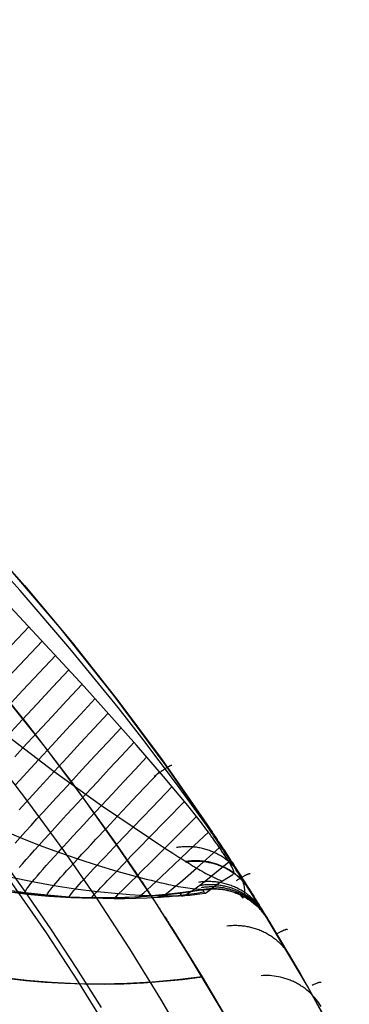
# Model space of a CAD drawing. Header units: millimetres. Extents: x -118 to 118, y -118 to 118.
# Tile 68 of 68: x 89 to 104, y 57 to 103. Entities that reach past the tile are written whole.
import ezdxf

# ---------------------------------------------------------------- set-up
doc = ezdxf.new("R2010")
doc.units = ezdxf.units.MM
doc.header["$MEASUREMENT"] = 0
doc.layers.add('Predefinito', color=5, linetype='Continuous')

msp = doc.modelspace()

# ---------------------------------------------------------------- linework, layer by layer
at = {"layer": 'Predefinito'}
for points in [[(104.041, 54.605), (102.094, 58.164), (100.026, 61.653), (97.838, 65.069), (95.534, 68.407), (93.116, 71.663), (90.587, 74.835), (87.95, 77.917), (85.208, 80.906), (82.365, 83.799), (79.423, 86.592), (76.387, 89.282), (73.26, 91.865), (70.046, 94.339), (66.748, 96.701), (63.37, 98.947), (59.917, 101.075), (56.393, 103.083)], [(98.046, 57.177), (96.556, 59.658), (94.999, 62.108), (93.375, 64.524), (91.686, 66.903), (89.932, 69.242), (88.116, 71.539), (86.239, 73.791), (84.302, 75.996), (82.307, 78.152), (80.257, 80.257), (78.152, 82.307), (75.996, 84.302), (73.791, 86.239), (71.539, 88.116), (69.242, 89.932), (66.903, 91.686), (64.524, 93.375), (62.108, 94.999), (59.658, 96.556), (57.177, 98.046)], [(92.835, 56.132), (91.429, 58.406), (89.97, 60.64), (88.459, 62.827), (86.893, 64.975), (85.27, 67.084), (83.591, 69.155), (81.855, 71.188), (80.064, 73.181), (78.216, 75.136), (76.313, 77.052), (74.388, 78.896), (72.417, 80.695), (70.399, 82.448), (68.334, 84.157), (66.239, 85.806), (64.105, 87.406), (61.931, 88.956), (59.718, 90.455), (57.477, 91.897)], [(97.232, 62.648), (96.199, 62.499), (95.161, 62.386), (94.12, 62.309), (93.077, 62.268), (92.033, 62.263), (90.99, 62.294), (89.948, 62.361), (88.909, 62.464), (87.874, 62.603)], [(88.058, 62.576), (89.066, 62.446), (90.078, 62.351), (91.093, 62.289), (92.109, 62.262), (93.125, 62.269), (94.141, 62.31), (95.154, 62.385), (96.165, 62.495), (97.171, 62.639), (97.232, 62.648)], [(97.232, 62.648), (96.448, 62.532), (95.657, 62.436), (94.86, 62.36), (94.057, 62.305), (93.249, 62.272), (92.438, 62.26), (91.623, 62.271), (90.806, 62.303), (89.988, 62.358), (89.17, 62.435), (88.352, 62.535)], [(100.272, 61.251), (100.245, 61.295), (100.216, 61.34), (100.187, 61.384), (100.156, 61.427), (100.125, 61.47), (100.092, 61.513), (100.059, 61.556), (100.025, 61.598), (99.99, 61.64), (99.954, 61.681), (99.917, 61.721), (99.88, 61.761), (99.841, 61.801), (99.802, 61.84), (99.761, 61.878), (99.72, 61.916), (99.678, 61.953), (99.636, 61.989), (99.592, 62.025), (99.548, 62.06), (99.503, 62.094), (99.457, 62.127), (99.411, 62.16), (99.364, 62.192), (99.316, 62.222), (99.268, 62.252), (99.219, 62.281), (99.169, 62.31), (99.119, 62.337), (99.068, 62.363), (99.017, 62.388), (98.965, 62.413), (98.913, 62.436), (98.861, 62.459), (98.808, 62.48), (98.754, 62.5), (98.701, 62.52), (98.647, 62.538), (98.593, 62.555), (98.538, 62.571), (98.483, 62.586), (98.428, 62.6), (98.373, 62.613), (98.318, 62.625), (98.263, 62.636), (98.208, 62.646), (98.152, 62.655), (98.097, 62.662), (98.041, 62.669), (97.986, 62.675), (97.931, 62.679), (97.876, 62.683), (97.821, 62.685), (97.766, 62.687), (97.711, 62.687), (97.657, 62.687), (97.603, 62.685), (97.549, 62.683), (97.495, 62.679), (97.442, 62.675), (97.389, 62.67), (97.337, 62.663), (97.284, 62.656), (97.232, 62.648)], [(97.232, 62.648), (97.336, 62.663), (97.44, 62.675), (97.544, 62.682), (97.648, 62.686), (97.752, 62.687), (97.857, 62.684), (97.961, 62.677), (98.065, 62.666), (98.168, 62.652), (98.271, 62.635), (98.373, 62.613), (98.475, 62.589), (98.575, 62.56), (98.675, 62.529), (98.773, 62.493), (98.87, 62.455), (98.965, 62.413), (99.059, 62.368), (99.152, 62.319), (99.243, 62.267), (99.331, 62.213), (99.418, 62.155), (99.503, 62.094), (99.586, 62.03), (99.666, 61.964), (99.744, 61.894), (99.82, 61.822), (99.893, 61.748), (99.963, 61.67), (100.031, 61.591), (100.096, 61.509), (100.158, 61.425), (100.217, 61.339), (100.272, 61.251)], [(95.79, 60.881), (97.203, 58.598)], [(100.272, 61.251), (101.758, 58.75), (103.181, 56.213)], [(100.272, 61.251), (101.758, 58.75), (103.181, 56.213)], [(97.203, 58.598), (96.043, 58.454), (94.879, 58.35), (93.712, 58.285), (92.543, 58.261), (91.374, 58.276), (90.207, 58.331), (89.041, 58.427), (87.88, 58.562)], [(97.203, 58.598), (96.043, 58.454), (94.879, 58.35), (93.712, 58.285), (92.543, 58.261), (91.374, 58.276), (90.207, 58.331), (89.041, 58.427), (87.88, 58.562)], [(97.203, 58.598), (98.294, 56.75), (99.349, 54.881)], [(99.349, 54.881), (98.294, 56.75), (97.203, 58.598)]]:
    msp.add_lwpolyline(points, dxfattribs=at)
at = {"layer": 'Predefinito', "extrusion": (-0.628694, 0.775879, -0.052502)}
msp.add_lwpolyline([(-117.5, -136.125), (-117.499, -136.05), (-117.496, -135.975), (-117.491, -135.899), (-117.485, -135.823), (-117.476, -135.747), (-117.465, -135.671), (-117.453, -135.595), (-117.438, -135.519), (-117.422, -135.444), (-117.403, -135.368), (-117.382, -135.293), (-117.36, -135.219), (-117.335, -135.145), (-117.309, -135.071), (-117.28, -134.998), (-117.25, -134.926), (-117.218, -134.855), (-117.184, -134.785), (-117.148, -134.715), (-117.111, -134.647), (-117.071, -134.58), (-117.03, -134.514), (-116.988, -134.449), (-116.944, -134.385), (-116.898, -134.323), (-116.851, -134.262), (-116.803, -134.202), (-116.753, -134.144), (-116.702, -134.088), (-116.65, -134.033), (-116.596, -133.979), (-116.542, -133.927)], dxfattribs=at)
at = {"layer": 'Predefinito', "extrusion": (-0.604079, 0.793656, -0.07211)}
msp.add_lwpolyline([(-117.5, -135.742), (-117.499, -135.677), (-117.497, -135.613), (-117.494, -135.548), (-117.489, -135.482), (-117.482, -135.417), (-117.475, -135.352), (-117.465, -135.287), (-117.455, -135.222), (-117.442, -135.157), (-117.429, -135.092), (-117.414, -135.027), (-117.397, -134.963), (-117.379, -134.899), (-117.36, -134.835), (-117.339, -134.772), (-117.317, -134.709), (-117.293, -134.647), (-117.268, -134.585), (-117.242, -134.524), (-117.214, -134.464), (-117.185, -134.404), (-117.155, -134.345), (-117.123, -134.287), (-117.091, -134.229), (-117.057, -134.172), (-117.022, -134.117), (-116.985, -134.062), (-116.948, -134.008), (-116.91, -133.955), (-116.87, -133.903), (-116.83, -133.852), (-116.789, -133.803)], dxfattribs=at)
at = {"layer": 'Predefinito', "extrusion": (-0.591502, 0.802117, -0.082062)}
msp.add_lwpolyline([(-117.5, -135.503), (-117.499, -135.446), (-117.498, -135.388), (-117.495, -135.33), (-117.491, -135.272), (-117.486, -135.213), (-117.48, -135.155), (-117.472, -135.097), (-117.464, -135.039), (-117.454, -134.981), (-117.443, -134.923), (-117.431, -134.866), (-117.418, -134.808), (-117.404, -134.751), (-117.389, -134.694), (-117.372, -134.637), (-117.355, -134.581), (-117.336, -134.525), (-117.316, -134.469), (-117.295, -134.414), (-117.273, -134.359), (-117.25, -134.305), (-117.226, -134.251), (-117.201, -134.198), (-117.175, -134.145), (-117.148, -134.093), (-117.12, -134.042), (-117.091, -133.991), (-117.061, -133.941), (-117.03, -133.892), (-116.999, -133.843), (-116.966, -133.795), (-116.933, -133.748)], dxfattribs=at)
at = {"layer": 'Predefinito', "extrusion": (-0.57884, 0.810398, -0.09055)}
msp.add_lwpolyline([(-117.5, -135.252), (-117.498, -135.153), (-117.493, -135.053), (-117.485, -134.954), (-117.474, -134.855), (-117.459, -134.755), (-117.44, -134.657), (-117.419, -134.559), (-117.394, -134.461), (-117.366, -134.365), (-117.334, -134.269), (-117.3, -134.175), (-117.262, -134.082), (-117.222, -133.99), (-117.178, -133.9), (-117.132, -133.812), (-117.083, -133.726)], dxfattribs=at)
at = {"layer": 'Predefinito', "extrusion": (-0.57229, 0.814205, -0.097748)}
msp.add_lwpolyline([(-117.5, -135.079), (-117.499, -134.989), (-117.495, -134.899), (-117.488, -134.809), (-117.478, -134.719), (-117.466, -134.629), (-117.451, -134.54), (-117.433, -134.45), (-117.413, -134.362), (-117.39, -134.274), (-117.364, -134.186), (-117.336, -134.1), (-117.305, -134.015), (-117.271, -133.931), (-117.236, -133.848), (-117.197, -133.766), (-117.157, -133.686)], dxfattribs=at)
at = {"layer": 'Predefinito', "extrusion": (-0.565896, 0.818206, -0.101491)}
msp.add_lwpolyline([(-117.5, -134.939), (-117.499, -134.86), (-117.496, -134.779), (-117.49, -134.699), (-117.483, -134.619), (-117.473, -134.539), (-117.461, -134.46), (-117.447, -134.38), (-117.431, -134.301), (-117.413, -134.222), (-117.393, -134.144), (-117.37, -134.067), (-117.346, -133.99), (-117.319, -133.914), (-117.291, -133.839), (-117.261, -133.765), (-117.228, -133.692)], dxfattribs=at)
at = {"layer": 'Predefinito', "extrusion": (-0.560611, 0.823841, -0.083675)}
msp.add_lwpolyline([(-117.5, -135.083), (-117.499, -135.015), (-117.497, -134.946), (-117.493, -134.877), (-117.487, -134.808), (-117.48, -134.739), (-117.471, -134.67), (-117.461, -134.601), (-117.449, -134.533), (-117.436, -134.465), (-117.42, -134.397), (-117.404, -134.33), (-117.386, -134.263), (-117.366, -134.197), (-117.345, -134.131), (-117.322, -134.066), (-117.298, -134.001)], dxfattribs=at)
at = {"layer": 'Predefinito', "extrusion": (-0.053056, 0.980745, 0.187949)}
msp.add_lwpolyline([(-88.143, -151.936), (-93.219, -169.572)], dxfattribs=at)
at = {"layer": 'Predefinito', "extrusion": (-0.5491, 0.820204, -0.160483)}
msp.add_lwpolyline([(-117.5, -133.71), (-117.499, -133.65), (-117.498, -133.591), (-117.495, -133.531), (-117.491, -133.472), (-117.485, -133.412), (-117.479, -133.352), (-117.471, -133.293), (-117.462, -133.234), (-117.452, -133.175), (-117.441, -133.116), (-117.428, -133.057), (-117.415, -132.999), (-117.4, -132.941), (-117.384, -132.884), (-117.367, -132.826), (-117.349, -132.77)], dxfattribs=at)
at = {"layer": 'Predefinito', "extrusion": (-0.535283, 0.806076, -0.252415)}
msp.add_lwpolyline([(-117.5, -130.992), (-117.499, -130.936), (-117.498, -130.88), (-117.495, -130.823), (-117.492, -130.767), (-117.487, -130.711), (-117.481, -130.655), (-117.474, -130.599), (-117.466, -130.543), (-117.457, -130.487), (-117.447, -130.431), (-117.436, -130.376), (-117.424, -130.32), (-117.411, -130.266), (-117.396, -130.211), (-117.381, -130.157), (-117.365, -130.103)], dxfattribs=at)
at = {"layer": 'Predefinito', "extrusion": (-0.513731, 0.779811, -0.357735)}
msp.add_lwpolyline([(-117.5, -126.292), (-117.5, -126.238), (-117.498, -126.185), (-117.496, -126.131), (-117.492, -126.077), (-117.488, -126.023), (-117.483, -125.97), (-117.476, -125.916), (-117.469, -125.863), (-117.461, -125.809), (-117.452, -125.756), (-117.442, -125.703), (-117.431, -125.65), (-117.419, -125.598), (-117.406, -125.546), (-117.392, -125.494), (-117.377, -125.442)], dxfattribs=at)
at = {"layer": 'Predefinito', "extrusion": (-0.444914, 0.685357, -0.576488)}
msp.add_lwpolyline([(-117.5, -110.171), (-117.498, -110.069), (-117.493, -109.966), (-117.484, -109.864), (-117.472, -109.762), (-117.456, -109.66), (-117.437, -109.559), (-117.414, -109.459), (-117.388, -109.36)], dxfattribs=at)
at = {"layer": 'Predefinito', "extrusion": (0.353733, -0.551721, 0.755299)}
msp.add_lwpolyline([(117.5, -87.98), (117.498, -87.876), (117.493, -87.772), (117.484, -87.668), (117.471, -87.564), (117.455, -87.461), (117.435, -87.359), (117.412, -87.257), (117.385, -87.157)], dxfattribs=at)
at = {"layer": 'Predefinito', "extrusion": (0.101624, -0.163284, 0.981331)}
msp.add_lwpolyline([(117.5, -25.036), (117.499, -24.98), (117.498, -24.924), (117.495, -24.868), (117.492, -24.812), (117.487, -24.755), (117.481, -24.699), (117.474, -24.643), (117.466, -24.586), (117.457, -24.53), (117.447, -24.474), (117.436, -24.418), (117.423, -24.362), (117.41, -24.307), (117.395, -24.251), (117.38, -24.196), (117.363, -24.142), (117.346, -24.087), (117.327, -24.033), (117.308, -23.979), (117.287, -23.926), (117.265, -23.873), (117.243, -23.821), (117.219, -23.769), (117.194, -23.717), (117.169, -23.667), (117.143, -23.616), (117.115, -23.567), (117.087, -23.518), (117.058, -23.469), (117.028, -23.421), (116.998, -23.374), (116.966, -23.328)], dxfattribs=at)
at = {"layer": 'Predefinito', "extrusion": (0.145541, -0.232032, 0.961758)}
msp.add_lwpolyline([(117.5, -36.124), (117.499, -36.04), (117.495, -35.955), (117.489, -35.87), (117.481, -35.786), (117.47, -35.701), (117.457, -35.617), (117.441, -35.533), (117.423, -35.45), (117.403, -35.367), (117.38, -35.285), (117.355, -35.203), (117.328, -35.123), (117.298, -35.043), (117.267, -34.964), (117.233, -34.887), (117.197, -34.81)], dxfattribs=at)
at = {"layer": 'Predefinito', "extrusion": (0.259388, -0.408488, 0.875132)}
msp.add_lwpolyline([(117.5, -64.608), (117.499, -64.551), (117.498, -64.493), (117.495, -64.436), (117.491, -64.378), (117.486, -64.32), (117.48, -64.263), (117.473, -64.205), (117.464, -64.148), (117.455, -64.091), (117.445, -64.034), (117.433, -63.977), (117.42, -63.921), (117.406, -63.865), (117.392, -63.809), (117.376, -63.754), (117.359, -63.699)], dxfattribs=at)
at = {"layer": 'Predefinito', "extrusion": (0.188163, -0.298403, 0.935709)}
msp.add_lwpolyline([(117.5, -46.821), (117.499, -46.752), (117.497, -46.682), (117.493, -46.613), (117.487, -46.543), (117.48, -46.474), (117.471, -46.404), (117.46, -46.335), (117.448, -46.266), (117.434, -46.198), (117.419, -46.129), (117.402, -46.061), (117.384, -45.994), (117.364, -45.927), (117.342, -45.861), (117.319, -45.795), (117.294, -45.73)], dxfattribs=at)
at = {"layer": 'Predefinito', "extrusion": (0.036778, -0.060075, 0.997516)}
msp.add_lwpolyline([(117.5, -8.679), (117.499, -8.59), (117.495, -8.499), (117.488, -8.408), (117.478, -8.317), (117.466, -8.226), (117.45, -8.134), (117.432, -8.043), (117.41, -7.952), (117.386, -7.861), (117.359, -7.771), (117.329, -7.681), (117.296, -7.592), (117.26, -7.504), (117.222, -7.417), (117.18, -7.332), (117.136, -7.247), (117.089, -7.164), (117.04, -7.083), (116.988, -7.003), (116.934, -6.925), (116.877, -6.849), (116.818, -6.775), (116.757, -6.703), (116.694, -6.633), (116.629, -6.566), (116.563, -6.501), (116.494, -6.438), (116.424, -6.378), (116.353, -6.32), (116.281, -6.265), (116.207, -6.212), (116.132, -6.162)], dxfattribs=at)
at = {"layer": 'Predefinito', "extrusion": (0.06055, -0.098288, 0.993314)}
msp.add_lwpolyline([(117.5, -14.627), (117.499, -14.551), (117.496, -14.474), (117.491, -14.397), (117.484, -14.32), (117.475, -14.242), (117.464, -14.165), (117.451, -14.088), (117.436, -14.01), (117.419, -13.933), (117.399, -13.857), (117.378, -13.78), (117.354, -13.704), (117.329, -13.629), (117.302, -13.554), (117.272, -13.48), (117.241, -13.407), (117.207, -13.335), (117.172, -13.263), (117.135, -13.193), (117.096, -13.123), (117.055, -13.055), (117.013, -12.988), (116.968, -12.923), (116.923, -12.858), (116.876, -12.795), (116.827, -12.734), (116.777, -12.674), (116.725, -12.615), (116.672, -12.558), (116.618, -12.503), (116.563, -12.45), (116.507, -12.398)], dxfattribs=at)
at = {"layer": 'Predefinito', "extrusion": (1, 0, 0)}
for points in [[(62.26, 0), (62.26, -100)], [(62.687, 0), (62.687, -100)], [(61.251, -99.999), (61.251, 0)], [(58.598, -132), (58.598, -99.999)], [(58.26, 0), (58.26, -100)]]:
    msp.add_lwpolyline(points, dxfattribs=at)
at = {"layer": 'Predefinito', "extrusion": (0.999943, 0.000142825, 0.01072)}
msp.add_lwpolyline([(62.625, -101.036), (62.47, -112.644)], dxfattribs=at)
at = {"layer": 'Predefinito', "extrusion": (0, 1, 0)}
for points in [[(-97.233, -100), (-97.233, 0)], [(-97.203, -99.999), (-97.203, 0)]]:
    msp.add_lwpolyline(points, dxfattribs=at)
at = {"layer": 'Predefinito', "extrusion": (-0.001185, 0.001939, 0.999997)}
msp.add_lwpolyline([(100.154, 61.445), (100.126, 61.49), (100.098, 61.534), (100.068, 61.578), (100.037, 61.621), (100.006, 61.665), (99.974, 61.708), (99.941, 61.75), (99.906, 61.792), (99.871, 61.834), (99.835, 61.875), (99.799, 61.916), (99.761, 61.956), (99.722, 61.995), (99.683, 62.034), (99.643, 62.073), (99.602, 62.11), (99.56, 62.147), (99.517, 62.184), (99.474, 62.219), (99.429, 62.254), (99.384, 62.288), (99.339, 62.322), (99.292, 62.354), (99.245, 62.386), (99.197, 62.417), (99.149, 62.447), (99.1, 62.476), (99.05, 62.504), (99, 62.531), (98.95, 62.557), (98.898, 62.583), (98.847, 62.607), (98.795, 62.63), (98.742, 62.653), (98.689, 62.674), (98.636, 62.694), (98.582, 62.714), (98.528, 62.732), (98.474, 62.749), (98.419, 62.765), (98.365, 62.781), (98.31, 62.795), (98.255, 62.808), (98.2, 62.819), (98.144, 62.83), (98.089, 62.84), (98.034, 62.849), (97.978, 62.857), (97.923, 62.863), (97.868, 62.869), (97.812, 62.873), (97.757, 62.877), (97.702, 62.879), (97.647, 62.881), (97.593, 62.881), (97.538, 62.881), (97.484, 62.879), (97.43, 62.877), (97.377, 62.873), (97.323, 62.869), (97.27, 62.864), (97.218, 62.858), (97.166, 62.851), (97.114, 62.843)], dxfattribs=at)
at = {"layer": 'Predefinito', "extrusion": (-0.002068, 0.003386, 0.999992)}
msp.add_lwpolyline([(100.065, 61.59), (100.037, 61.635), (100.009, 61.679), (99.979, 61.723), (99.949, 61.767), (99.917, 61.81), (99.885, 61.853), (99.852, 61.895), (99.818, 61.938), (99.783, 61.979), (99.747, 62.02), (99.71, 62.061), (99.672, 62.101), (99.634, 62.141), (99.594, 62.18), (99.554, 62.218), (99.513, 62.256), (99.471, 62.293), (99.428, 62.329), (99.385, 62.365), (99.341, 62.4), (99.296, 62.434), (99.25, 62.467), (99.203, 62.499), (99.156, 62.531), (99.109, 62.562), (99.06, 62.592), (99.011, 62.621), (98.962, 62.649), (98.911, 62.676), (98.861, 62.703), (98.81, 62.728), (98.758, 62.752), (98.706, 62.776), (98.653, 62.798), (98.6, 62.82), (98.547, 62.84), (98.493, 62.859), (98.439, 62.877), (98.385, 62.895), (98.33, 62.911), (98.276, 62.926), (98.221, 62.94), (98.166, 62.953), (98.111, 62.965), (98.055, 62.976), (98, 62.986), (97.945, 62.994), (97.889, 63.002), (97.834, 63.009), (97.779, 63.014), (97.723, 63.019), (97.668, 63.022), (97.613, 63.025), (97.558, 63.026), (97.504, 63.027), (97.449, 63.026), (97.395, 63.025), (97.341, 63.022), (97.288, 63.019), (97.234, 63.014), (97.181, 63.009), (97.129, 63.003), (97.077, 62.996), (97.025, 62.988)], dxfattribs=at)
at = {"layer": 'Predefinito', "extrusion": (-0.007733, 0.012664, 0.99989)}
msp.add_lwpolyline([(99.489, 62.534), (99.461, 62.578), (99.433, 62.623), (99.403, 62.667), (99.372, 62.71), (99.341, 62.754), (99.309, 62.797), (99.275, 62.839), (99.241, 62.882), (99.206, 62.923), (99.17, 62.964), (99.133, 63.005), (99.095, 63.045), (99.057, 63.085), (99.017, 63.124), (98.977, 63.162), (98.936, 63.2), (98.894, 63.237), (98.851, 63.274), (98.807, 63.309), (98.763, 63.344), (98.718, 63.378), (98.672, 63.412), (98.625, 63.444), (98.578, 63.476), (98.53, 63.507), (98.482, 63.537), (98.433, 63.566), (98.383, 63.594), (98.333, 63.621), (98.282, 63.648), (98.231, 63.673), (98.179, 63.697), (98.126, 63.721), (98.074, 63.743), (98.021, 63.765), (97.967, 63.785), (97.913, 63.804), (97.859, 63.822), (97.805, 63.84), (97.75, 63.856), (97.695, 63.871), (97.64, 63.885), (97.585, 63.898), (97.53, 63.909), (97.474, 63.92), (97.419, 63.93), (97.363, 63.939), (97.308, 63.946), (97.252, 63.953), (97.197, 63.958), (97.142, 63.963), (97.086, 63.966), (97.031, 63.969), (96.976, 63.97), (96.922, 63.97), (96.867, 63.97), (96.813, 63.968), (96.759, 63.965), (96.705, 63.962), (96.652, 63.957), (96.599, 63.952), (96.546, 63.946), (96.494, 63.939), (96.442, 63.931)], dxfattribs=at)
at = {"layer": 'Predefinito', "extrusion": (-0.011762, 0.01929, 0.999745)}
msp.add_lwpolyline([(-117.5, -2.388), (-117.5, -2.441), (-117.498, -2.494), (-117.496, -2.547), (-117.492, -2.601), (-117.488, -2.654), (-117.483, -2.708), (-117.477, -2.762), (-117.469, -2.817), (-117.461, -2.871), (-117.451, -2.925), (-117.441, -2.98), (-117.43, -3.034), (-117.417, -3.088), (-117.403, -3.143), (-117.389, -3.197), (-117.373, -3.251), (-117.356, -3.305), (-117.339, -3.359), (-117.32, -3.412), (-117.3, -3.465), (-117.279, -3.518), (-117.257, -3.571), (-117.234, -3.624), (-117.209, -3.676), (-117.184, -3.727), (-117.158, -3.778), (-117.131, -3.829), (-117.103, -3.879), (-117.074, -3.929), (-117.044, -3.978), (-117.012, -4.027), (-116.98, -4.075), (-116.948, -4.122), (-116.914, -4.169), (-116.879, -4.215), (-116.843, -4.261), (-116.807, -4.305), (-116.77, -4.349), (-116.732, -4.392), (-116.693, -4.435), (-116.654, -4.476), (-116.613, -4.517), (-116.572, -4.557), (-116.531, -4.596), (-116.488, -4.634), (-116.446, -4.671), (-116.402, -4.708), (-116.358, -4.743), (-116.314, -4.777), (-116.269, -4.811), (-116.223, -4.844), (-116.177, -4.875), (-116.131, -4.906), (-116.084, -4.935), (-116.037, -4.964), (-115.99, -4.992), (-115.942, -5.019), (-115.894, -5.044), (-115.846, -5.069), (-115.797, -5.093), (-115.749, -5.116), (-115.7, -5.137), (-115.651, -5.158), (-115.602, -5.178)], dxfattribs=at)
at = {"layer": 'Predefinito', "extrusion": (-0.008031, 0.013188, 0.999881)}
msp.add_lwpolyline([(99.477, 62.558), (99.449, 62.603), (99.42, 62.647), (99.39, 62.692), (99.359, 62.736), (99.327, 62.78), (99.295, 62.824), (99.261, 62.867), (99.226, 62.909), (99.191, 62.951), (99.154, 62.993), (99.117, 63.034), (99.079, 63.075), (99.039, 63.115), (98.999, 63.154), (98.959, 63.193), (98.917, 63.231), (98.874, 63.269), (98.831, 63.305), (98.787, 63.341), (98.742, 63.377), (98.696, 63.411), (98.649, 63.445), (98.602, 63.478), (98.554, 63.51), (98.505, 63.541), (98.456, 63.571), (98.406, 63.6), (98.356, 63.628), (98.305, 63.656), (98.253, 63.682), (98.201, 63.707), (98.148, 63.732), (98.095, 63.755), (98.042, 63.777), (97.988, 63.799), (97.934, 63.819), (97.879, 63.838), (97.824, 63.856), (97.769, 63.873), (97.713, 63.889), (97.658, 63.904), (97.602, 63.917), (97.546, 63.93), (97.49, 63.942), (97.433, 63.952), (97.377, 63.961), (97.321, 63.969), (97.265, 63.977), (97.208, 63.983), (97.152, 63.988), (97.096, 63.992), (97.04, 63.995), (96.985, 63.996), (96.929, 63.997), (96.874, 63.997), (96.818, 63.996), (96.764, 63.993), (96.709, 63.99), (96.655, 63.986), (96.601, 63.981), (96.547, 63.975), (96.494, 63.968), (96.441, 63.96), (96.389, 63.951)], dxfattribs=at)
at = {"layer": 'Predefinito', "extrusion": (-0.001377, 0.002263, 0.999996)}
msp.add_lwpolyline([(100.22, 61.338), (100.192, 61.383), (100.163, 61.428), (100.133, 61.472), (100.103, 61.516), (100.071, 61.559), (100.039, 61.603), (100.005, 61.645), (99.971, 61.688), (99.936, 61.73), (99.9, 61.771), (99.863, 61.812), (99.825, 61.853), (99.786, 61.892), (99.746, 61.932), (99.706, 61.97), (99.664, 62.008), (99.622, 62.045), (99.579, 62.082), (99.535, 62.118), (99.491, 62.153), (99.445, 62.187), (99.399, 62.221), (99.352, 62.254), (99.305, 62.285), (99.257, 62.316), (99.208, 62.346), (99.159, 62.376), (99.109, 62.404), (99.058, 62.431), (99.007, 62.458), (98.955, 62.483), (98.903, 62.508), (98.851, 62.531), (98.798, 62.553), (98.744, 62.575), (98.69, 62.595), (98.636, 62.614), (98.582, 62.632), (98.527, 62.65), (98.472, 62.666), (98.417, 62.681), (98.362, 62.695), (98.306, 62.708), (98.251, 62.719), (98.195, 62.73), (98.139, 62.74), (98.083, 62.748), (98.028, 62.756), (97.972, 62.762), (97.916, 62.767), (97.86, 62.772), (97.805, 62.775), (97.75, 62.777), (97.694, 62.778), (97.639, 62.779), (97.585, 62.778), (97.53, 62.776), (97.476, 62.773), (97.422, 62.77), (97.368, 62.765), (97.315, 62.759), (97.262, 62.753), (97.21, 62.745), (97.158, 62.737)], dxfattribs=at)
at = {"layer": 'Predefinito', "extrusion": (0.00819, -0.013452, 0.999876)}
msp.add_lwpolyline([(101.312, 59.544), (101.256, 59.632), (101.198, 59.718), (101.167, 59.761), (101.135, 59.803), (101.103, 59.845), (101.07, 59.886), (101.035, 59.927), (101, 59.968), (100.964, 60.008), (100.928, 60.047), (100.89, 60.086), (100.851, 60.125), (100.812, 60.162), (100.772, 60.2), (100.731, 60.236), (100.69, 60.272), (100.647, 60.307), (100.604, 60.342), (100.561, 60.376), (100.516, 60.409), (100.471, 60.441), (100.425, 60.473), (100.379, 60.503), (100.331, 60.533), (100.284, 60.562), (100.236, 60.59), (100.187, 60.618), (100.137, 60.644), (100.087, 60.669), (100.037, 60.694), (99.986, 60.717), (99.935, 60.74), (99.884, 60.762), (99.832, 60.782), (99.779, 60.802), (99.727, 60.821), (99.674, 60.838), (99.621, 60.855), (99.567, 60.871), (99.514, 60.885), (99.46, 60.899), (99.406, 60.911), (99.352, 60.923), (99.298, 60.934), (99.244, 60.943), (99.19, 60.952), (99.136, 60.959), (99.082, 60.966), (99.028, 60.971), (98.974, 60.976), (98.92, 60.979), (98.866, 60.982), (98.812, 60.984), (98.759, 60.984), (98.706, 60.984), (98.653, 60.983), (98.6, 60.981), (98.548, 60.978), (98.444, 60.969), (98.341, 60.956)], dxfattribs=at)
at = {"layer": 'Predefinito', "extrusion": (0.020191, -0.033104, 0.999248)}
msp.add_lwpolyline([(117.5, -4.642), (117.498, -4.544), (117.494, -4.445), (117.485, -4.345), (117.474, -4.245), (117.458, -4.145), (117.44, -4.044), (117.418, -3.944), (117.392, -3.844), (117.363, -3.744), (117.33, -3.645), (117.293, -3.547), (117.274, -3.499), (117.253, -3.45), (117.232, -3.402), (117.21, -3.355), (117.187, -3.307), (117.163, -3.26), (117.138, -3.214), (117.112, -3.167), (117.086, -3.122), (117.059, -3.076), (117.031, -3.031), (117.002, -2.987), (116.973, -2.943), (116.942, -2.9), (116.911, -2.858), (116.88, -2.815), (116.847, -2.774), (116.814, -2.733), (116.78, -2.693), (116.746, -2.653), (116.675, -2.576), (116.602, -2.502), (116.527, -2.43), (116.45, -2.362), (116.37, -2.296), (116.289, -2.234), (116.207, -2.175), (116.123, -2.119), (116.038, -2.066), (115.952, -2.017), (115.865, -1.971)], dxfattribs=at)
at = {"layer": 'Predefinito'}
for points in [[(96.672, 55.183, -161), (95.285, 57.559, -161), (93.839, 59.899, -161), (92.334, 62.202, -161), (90.771, 64.465, -161), (89.15, 66.688, -161), (87.473, 68.867, -161), (85.742, 71.001, -161), (83.958, 73.089, -161), (82.123, 75.131, -161), (80.238, 77.126, -161), (78.304, 79.073, -161), (76.326, 80.97, -161), (74.302, 82.817, -161), (72.235, 84.613, -161), (70.126, 86.359, -161), (67.976, 88.053, -161), (65.787, 89.694, -161), (63.561, 91.281, -161), (61.298, 92.814, -161), (59.001, 94.293, -161), (56.671, 95.715, -161)], [(92.522, 57.172, -153.679), (91.379, 58.991, -153.679), (90.198, 60.787, -153.679), (88.981, 62.558, -153.679), (87.728, 64.304, -153.679), (86.439, 66.023, -153.679), (85.116, 67.715, -153.679), (83.759, 69.378, -153.679), (82.369, 71.013, -153.679), (80.947, 72.619, -153.679), (79.493, 74.196, -153.679), (78.009, 75.743, -153.679), (76.495, 77.26, -153.679), (74.952, 78.747, -153.679), (73.38, 80.203, -153.679), (71.78, 81.627, -153.679), (70.154, 83.02, -153.68), (68.502, 84.381, -153.68), (66.824, 85.709, -153.68), (65.121, 87.004, -153.68), (63.394, 88.266, -153.68), (61.645, 89.494, -153.68), (59.873, 90.689, -153.68), (58.079, 91.848, -153.68)], [(98.965, 62.413, -99.999), (99.089, 62.251, -116.183), (99.156, 62.378, -123.118), (99.183, 62.526, -126.567), (99.188, 62.628, -128.289), (99.177, 62.76, -130.005), (99.161, 62.842, -130.859), (99.148, 62.89, -131.282), (99.13, 62.944, -131.703), (99.118, 62.974, -131.912), (99.105, 63.007, -132.119), (99.089, 63.043, -132.325), (99.069, 63.084, -132.528), (99.058, 63.106, -132.628), (99.046, 63.13, -132.727), (99.033, 63.155, -132.825), (99.018, 63.181, -132.922), (99.002, 63.21, -133.018), (98.985, 63.24, -133.113), (98.966, 63.273, -133.206), (98.946, 63.307, -133.298), (98.923, 63.344, -133.388), (98.9, 63.384, -133.477), (98.874, 63.425, -133.564), (98.847, 63.47, -133.649), (98.818, 63.516, -133.733), (98.787, 63.564, -133.814), (98.771, 63.589, -133.854), (98.755, 63.615, -133.893), (98.739, 63.641, -133.932), (98.722, 63.668, -133.97), (98.705, 63.695, -134.008), (98.687, 63.722, -134.045), (98.669, 63.751, -134.081), (98.65, 63.779, -134.117), (98.632, 63.808, -134.152), (98.613, 63.838, -134.186), (98.593, 63.868, -134.22), (98.573, 63.899, -134.253), (98.553, 63.93, -134.286), (98.532, 63.962, -134.318), (98.49, 64.027, -134.38), (98.447, 64.093, -134.44), (98.402, 64.161, -134.496), (98.357, 64.231, -134.55), (98.31, 64.302, -134.601), (98.262, 64.374, -134.649), (98.214, 64.447, -134.693), (98.189, 64.485, -134.715), (98.165, 64.522, -134.735), (98.114, 64.597, -134.773), (98.063, 64.674, -134.809), (98.011, 64.752, -134.841), (97.958, 64.832, -134.87), (97.903, 64.913, -134.897), (97.848, 64.994, -134.92), (97.792, 65.076, -134.941), (97.736, 65.159, -134.958), (97.68, 65.242, -134.973), (97.623, 65.325, -134.986), (97.565, 65.409, -134.996), (97.507, 65.493, -135.003), (97.448, 65.579, -135.009), (97.328, 65.752, -135.014), (96.018, 67.575, -135.015), (94.406, 69.711, -135.043), (93.307, 71.113, -135.066), (91.058, 73.865, -135.116), (88.742, 76.556, -135.159), (86.36, 79.186, -135.189)], [(86.653, 79.356, -136.559), (88.943, 76.781, -136.468), (91.156, 74.141, -136.324), (93.288, 71.439, -136.12), (95.338, 68.68, -135.852), (97.424, 65.688, -135.515), (97.543, 65.51, -135.491), (97.603, 65.421, -135.476), (97.662, 65.333, -135.459), (97.721, 65.244, -135.44), (97.78, 65.156, -135.419), (97.839, 65.068, -135.396), (97.897, 64.981, -135.37), (97.954, 64.894, -135.341), (98.012, 64.807, -135.31), (98.068, 64.722, -135.276), (98.124, 64.637, -135.24), (98.179, 64.553, -135.201), (98.234, 64.47, -135.159), (98.287, 64.389, -135.114), (98.34, 64.308, -135.066), (98.392, 64.228, -135.015), (98.443, 64.15, -134.962), (98.493, 64.073, -134.905), (98.543, 63.997, -134.846), (98.591, 63.923, -134.784), (98.638, 63.85, -134.72), (98.684, 63.779, -134.653), (98.729, 63.709, -134.583), (98.772, 63.642, -134.511), (98.815, 63.576, -134.437), (98.856, 63.511, -134.36), (98.896, 63.449, -134.281), (98.935, 63.388, -134.2), (98.973, 63.329, -134.117), (99.009, 63.272, -134.032), (99.045, 63.217, -133.945), (99.078, 63.164, -133.857), (99.111, 63.113, -133.767), (99.142, 63.064, -133.676), (99.172, 63.017, -133.584), (99.201, 62.972, -133.49), (99.228, 62.929, -133.396), (99.255, 62.887, -133.3), (99.28, 62.847, -133.203), (99.305, 62.808, -133.106), (99.328, 62.771, -133.008), (99.373, 62.7, -132.809), (99.414, 62.635, -132.608), (99.452, 62.574, -132.405), (99.488, 62.517, -132.201), (99.554, 62.411, -131.788), (99.614, 62.316, -131.372), (99.668, 62.229, -130.954), (99.764, 62.076, -130.112), (99.847, 61.942, -129.265), (99.919, 61.825, -128.415), (99.983, 61.722, -127.562), (100.091, 61.547, -125.85), (100.175, 61.41, -124.133), (100.241, 61.303, -122.413), (100.291, 61.221, -120.69), (100.353, 61.119, -117.244), (100.375, 61.083, -113.795), (100.272, 61.251, -99.999)], [(97.232, 62.648, -100), (97.316, 62.482, -112.933), (97.354, 62.493, -114.734), (97.473, 62.57, -118.407), (97.666, 62.722, -122.044), (97.953, 62.939, -125.636), (98.621, 63.353, -131.626), (98.641, 63.372, -131.845), (98.658, 63.394, -132.07), (98.665, 63.407, -132.186), (98.671, 63.422, -132.305), (98.675, 63.439, -132.426), (98.676, 63.458, -132.551), (98.676, 63.469, -132.615), (98.675, 63.482, -132.68), (98.673, 63.495, -132.747), (98.67, 63.51, -132.814), (98.666, 63.526, -132.882), (98.66, 63.544, -132.951), (98.653, 63.564, -133.019), (98.644, 63.585, -133.088), (98.634, 63.608, -133.156), (98.623, 63.633, -133.224), (98.616, 63.646, -133.257), (98.609, 63.66, -133.291), (98.602, 63.674, -133.324), (98.594, 63.688, -133.357), (98.586, 63.703, -133.39), (98.578, 63.719, -133.422), (98.569, 63.734, -133.454), (98.56, 63.75, -133.485), (98.541, 63.783, -133.546), (98.521, 63.817, -133.605), (98.5, 63.852, -133.661), (98.478, 63.888, -133.715), (98.456, 63.924, -133.766), (98.433, 63.961, -133.816), (98.409, 63.999, -133.864), (98.384, 64.038, -133.91), (98.359, 64.077, -133.953), (98.333, 64.117, -133.995), (98.307, 64.157, -134.035), (98.28, 64.198, -134.074), (98.253, 64.24, -134.11), (98.225, 64.282, -134.146), (98.196, 64.325, -134.179), (98.167, 64.368, -134.212), (98.138, 64.412, -134.242), (98.108, 64.455, -134.271), (98.079, 64.499, -134.298), (98.049, 64.543, -134.323), (98.018, 64.587, -134.347), (97.988, 64.632, -134.369), (97.956, 64.677, -134.39), (97.925, 64.722, -134.41), (97.893, 64.768, -134.427), (97.861, 64.813, -134.443), (97.829, 64.859, -134.458), (97.796, 64.905, -134.472), (97.763, 64.952, -134.484), (97.729, 64.999, -134.495), (97.695, 65.047, -134.504), (97.66, 65.095, -134.512), (97.625, 65.143, -134.52), (97.589, 65.192, -134.525), (97.554, 65.241, -134.53), (97.518, 65.289, -134.534), (97.482, 65.338, -134.536), (97.446, 65.386, -134.537), (97.375, 65.481, -134.537), (97.306, 65.573, -134.533), (97.237, 65.663, -134.527), (97.168, 65.753, -134.519), (96.53, 66.558, -134.422), (95.409, 67.913, -134.31), (94.155, 69.368, -134.22), (91.717, 72.099, -134.134), (86.079, 78.149, -134.12)], [(88.339, 74.017, -133.081), (89.157, 74.885, -134.113)], [(88.206, 72.54, -131.988), (88.984, 73.369, -133.068), (89.778, 74.216, -134.114)], [(88.143, 71.132, -130.828), (88.876, 71.918, -131.959), (89.628, 72.723, -133.055), (90.396, 73.545, -134.118)], [(86.995, 72.899, -135), (89.092, 70.319, -135), (91.117, 67.675, -135), (93.064, 64.972, -135), (94.24, 63.255, -134.999), (94.298, 63.168, -134.994), (94.326, 63.125, -134.991), (94.355, 63.082, -134.986), (94.384, 63.039, -134.981), (94.413, 62.996, -134.974), (94.441, 62.953, -134.967), (94.47, 62.911, -134.958), (94.498, 62.868, -134.949), (94.526, 62.826, -134.939), (94.554, 62.784, -134.928), (94.582, 62.742, -134.916), (94.61, 62.7, -134.903), (94.637, 62.658, -134.889), (94.665, 62.617, -134.874), (94.692, 62.575, -134.858), (94.719, 62.534, -134.841), (94.746, 62.494, -134.823), (94.773, 62.453, -134.805), (94.799, 62.413, -134.786), (94.825, 62.373, -134.765), (94.851, 62.334, -134.744), (94.877, 62.294, -134.722), (94.903, 62.255, -134.699), (94.928, 62.217, -134.676), (94.953, 62.178, -134.651), (94.978, 62.14, -134.626), (95.002, 62.103, -134.6), (95.027, 62.066, -134.573), (95.051, 62.029, -134.545), (95.074, 61.993, -134.517), (95.098, 61.957, -134.487), (95.121, 61.921, -134.457), (95.144, 61.886, -134.426), (95.166, 61.851, -134.394), (95.189, 61.817, -134.362), (95.211, 61.783, -134.329), (95.232, 61.75, -134.295), (95.254, 61.717, -134.26), (95.274, 61.685, -134.225), (95.295, 61.653, -134.189), (95.315, 61.622, -134.152), (95.335, 61.591, -134.115), (95.354, 61.561, -134.077), (95.373, 61.532, -134.038), (95.392, 61.503, -133.999), (95.41, 61.475, -133.96), (95.428, 61.447, -133.92), (95.445, 61.42, -133.879), (95.462, 61.394, -133.838), (95.495, 61.343, -133.754), (95.527, 61.294, -133.668), (95.556, 61.248, -133.58), (95.584, 61.204, -133.49), (95.61, 61.163, -133.398), (95.635, 61.125, -133.305), (95.658, 61.089, -133.21), (95.679, 61.056, -133.114), (95.698, 61.026, -133.017), (95.715, 60.999, -132.919), (95.731, 60.974, -132.819), (95.745, 60.953, -132.718), (95.757, 60.934, -132.617), (95.767, 60.918, -132.515), (95.775, 60.905, -132.413), (95.782, 60.894, -132.31), (95.786, 60.887, -132.207), (95.789, 60.883, -132.104), (95.79, 60.881, -132)], [(88.153, 69.8, -129.597), (88.838, 70.539, -130.782), (89.545, 71.3, -131.929), (90.271, 72.079, -133.042), (91.012, 72.873, -134.123)], [(88.492, 68.824, -128.791), (88.877, 69.241, -129.531), (89.536, 69.952, -130.733), (90.215, 70.684, -131.899), (90.913, 71.435, -133.031), (91.625, 72.2, -134.132)], [(88.534, 67.528, -127.178), (88.88, 67.906, -127.953), (89.237, 68.293, -128.714), (89.603, 68.69, -129.461), (90.234, 69.372, -130.682), (90.884, 70.074, -131.867), (91.552, 70.794, -133.021), (92.234, 71.528, -134.145)], [(88.698, 66.367, -125.483), (89.003, 66.702, -126.292), (89.32, 67.048, -127.086), (89.648, 67.405, -127.866), (89.986, 67.772, -128.633), (90.332, 68.147, -129.386), (90.933, 68.798, -130.628), (91.553, 69.467, -131.836), (92.189, 70.153, -133.013), (92.84, 70.853, -134.162)], [(88.512, 64.819, -121.982), (88.744, 65.077, -122.853), (88.99, 65.351, -123.709), (89.251, 65.639, -124.55), (89.526, 65.941, -125.376), (89.813, 66.255, -126.189), (90.111, 66.58, -126.988), (90.419, 66.915, -127.774), (90.737, 67.26, -128.546), (91.063, 67.613, -129.307), (91.633, 68.229, -130.572), (92.221, 68.863, -131.805), (92.825, 69.513, -133.008), (93.443, 70.177, -134.185)], [(88.153, 69.8, -129.597), (90.332, 68.147, -129.386), (92.529, 66.568, -129.134), (95.474, 64.584, -128.739), (95.843, 64.345, -128.69), (96.027, 64.226, -128.659), (96.119, 64.167, -128.641), (96.211, 64.109, -128.621), (96.303, 64.05, -128.599), (96.395, 63.992, -128.574), (96.487, 63.934, -128.546), (96.578, 63.877, -128.515), (96.669, 63.821, -128.481), (96.76, 63.765, -128.444), (96.85, 63.711, -128.404), (96.939, 63.657, -128.36), (97.028, 63.604, -128.313), (97.116, 63.553, -128.263), (97.203, 63.503, -128.209), (97.29, 63.455, -128.152), (97.375, 63.408, -128.091), (97.46, 63.362, -128.028), (97.543, 63.319, -127.961), (97.626, 63.277, -127.891), (97.692, 63.245, -127.833), (97.757, 63.214, -127.772), (97.822, 63.184, -127.71), (97.885, 63.156, -127.646), (97.948, 63.129, -127.58), (98.01, 63.104, -127.513), (98.071, 63.08, -127.444), (98.131, 63.058, -127.374)], [(88.698, 63.676, -118.255), (88.854, 63.855, -119.173), (89.025, 64.05, -120.081), (89.211, 64.261, -120.978), (89.412, 64.486, -121.862), (89.628, 64.726, -122.734), (89.859, 64.981, -123.591), (90.103, 65.249, -124.434), (90.359, 65.53, -125.264), (90.627, 65.822, -126.08), (90.906, 66.125, -126.884), (91.194, 66.437, -127.676), (91.795, 67.087, -129.223), (92.333, 67.666, -130.514), (92.888, 68.262, -131.774), (93.458, 68.874, -133.007), (94.041, 69.499, -134.213)], [(89.066, 62.446, -100), (88.976, 62.521, -107.705), (89, 62.586, -109.63), (89.058, 62.686, -111.548), (89.103, 62.751, -112.504), (89.16, 62.829, -113.456), (89.23, 62.919, -114.403), (89.314, 63.024, -115.346), (89.414, 63.144, -116.283), (89.528, 63.279, -117.214), (89.658, 63.429, -118.137), (89.802, 63.594, -119.052), (89.961, 63.773, -119.958), (90.133, 63.967, -120.853), (90.32, 64.174, -121.737), (90.52, 64.395, -122.608), (90.734, 64.629, -123.467), (90.96, 64.876, -124.312), (91.198, 65.134, -125.145), (91.446, 65.403, -125.966), (91.704, 65.682, -126.775), (91.972, 65.97, -127.573), (92.529, 66.568, -129.134), (93.033, 67.108, -130.454), (93.553, 67.664, -131.745), (94.088, 68.234, -133.009), (94.635, 68.817, -134.249)], [(90.078, 62.351, -100), (89.997, 62.403, -107.647), (90.019, 62.458, -109.558), (90.073, 62.544, -111.462), (90.167, 62.67, -113.357), (90.232, 62.75, -114.298), (90.309, 62.844, -115.236), (90.401, 62.952, -116.168), (90.506, 63.073, -117.094), (90.625, 63.209, -118.013), (90.758, 63.357, -118.925), (90.904, 63.52, -119.828), (91.062, 63.695, -120.721), (91.234, 63.882, -121.604), (91.418, 64.083, -122.476), (91.614, 64.296, -123.336), (91.822, 64.52, -124.184), (92.041, 64.755, -125.02), (92.269, 64.999, -125.846), (92.752, 65.515, -127.464), (93.264, 66.06, -129.041), (93.733, 66.557, -130.393), (94.216, 67.07, -131.717), (95.222, 68.133, -134.293)], [(91.093, 62.289, -100), (91.024, 62.317, -107.587), (91.046, 62.36, -109.482), (91.096, 62.431, -111.373), (91.182, 62.539, -113.253), (91.241, 62.609, -114.189), (91.312, 62.691, -115.12), (91.396, 62.786, -116.047), (91.492, 62.893, -116.969), (91.6, 63.012, -117.884), (91.721, 63.144, -118.792), (91.854, 63.288, -119.692), (91.998, 63.444, -120.584), (92.154, 63.612, -121.466), (92.322, 63.79, -122.339), (92.5, 63.98, -123.2), (92.689, 64.18, -124.05), (93.096, 64.609, -125.72), (93.534, 65.071, -127.351), (94, 65.559, -128.945), (94.431, 66.01, -130.331), (94.877, 66.476, -131.691), (95.803, 67.442, -134.345)], [(92.109, 62.262, -100), (92.056, 62.263, -107.523), (92.078, 62.293, -109.402), (92.125, 62.349, -111.277), (92.204, 62.438, -113.144), (92.322, 62.565, -114.998), (92.398, 62.646, -115.919), (92.485, 62.738, -116.835), (92.582, 62.841, -117.746), (92.691, 62.955, -118.65), (92.811, 63.08, -119.548), (92.941, 63.216, -120.438), (93.081, 63.361, -121.319), (93.231, 63.517, -122.191), (93.561, 63.858, -123.907), (93.926, 64.234, -125.586), (94.319, 64.639, -127.229), (94.737, 65.067, -128.839), (95.534, 65.884, -131.663), (96.376, 66.746, -134.403)], [(93.125, 62.269, -100), (93.092, 62.242, -107.458), (93.159, 62.297, -111.181), (93.232, 62.365, -113.033), (93.338, 62.467, -114.874), (93.484, 62.609, -116.701), (93.667, 62.79, -118.508), (93.889, 63.009, -120.292), (94.146, 63.264, -122.045), (94.437, 63.553, -123.766), (94.759, 63.873, -125.454), (95.106, 64.218, -127.111), (95.474, 64.584, -128.739), (96.187, 65.293, -131.65), (96.941, 66.043, -134.484)], [(87.866, 65.448, -122.965), (88.744, 65.077, -122.853), (89.628, 64.726, -122.734), (90.52, 64.395, -122.608), (91.418, 64.083, -122.476), (92.322, 63.79, -122.339), (93.231, 63.517, -122.191), (94.605, 63.144, -121.971), (94.835, 63.087, -121.93), (95.065, 63.03, -121.883), (95.295, 62.975, -121.828), (95.41, 62.949, -121.797), (95.524, 62.923, -121.765), (95.639, 62.898, -121.73), (95.753, 62.873, -121.692), (95.867, 62.85, -121.652), (95.981, 62.827, -121.61), (96.094, 62.805, -121.564), (96.206, 62.785, -121.517), (96.319, 62.766, -121.466), (96.43, 62.748, -121.413), (96.541, 62.731, -121.358), (96.651, 62.716, -121.3), (96.761, 62.703, -121.24), (96.87, 62.691, -121.178), (96.961, 62.682, -121.123), (97.052, 62.674, -121.067), (97.143, 62.668, -121.009), (97.232, 62.663, -120.95), (97.321, 62.659, -120.889), (97.41, 62.657, -120.827), (97.497, 62.656, -120.764), (97.584, 62.657, -120.699)], [(94.141, 62.31, -100), (94.131, 62.252, -107.387), (94.198, 62.275, -111.076), (94.265, 62.321, -112.912), (94.36, 62.396, -114.739), (94.488, 62.506, -116.554), (94.649, 62.649, -118.352), (94.842, 62.824, -120.13), (95.065, 63.03, -121.883), (95.317, 63.265, -123.607), (95.595, 63.526, -125.304), (95.894, 63.809, -126.975), (96.211, 64.109, -128.621), (96.834, 64.7, -131.612), (97.491, 65.326, -134.536)], [(95.154, 62.385, -100), (95.237, 62.288, -110.914), (95.298, 62.312, -112.725), (95.382, 62.36, -114.529), (95.493, 62.437, -116.323), (95.63, 62.541, -118.103), (95.793, 62.671, -119.866), (95.981, 62.827, -121.61), (96.192, 63.006, -123.33), (96.425, 63.207, -125.027), (96.939, 63.657, -128.36), (98.006, 64.605, -134.356)], [(96.165, 62.495, -100), (96.264, 62.354, -110.672), (96.388, 62.383, -114.212), (96.589, 62.496, -117.721), (96.87, 62.691, -121.178), (97.221, 62.957, -124.567), (97.626, 63.277, -127.891), (98.445, 63.942, -133.79)], [(88.328, 63.232, -115.451), (89.314, 63.024, -115.346), (90.309, 62.844, -115.236), (91.312, 62.691, -115.12), (92.322, 62.565, -114.998), (93.338, 62.467, -114.874), (93.849, 62.428, -114.812), (94.36, 62.396, -114.739), (94.616, 62.383, -114.696), (94.872, 62.373, -114.647), (95.127, 62.365, -114.591), (95.382, 62.36, -114.529), (95.636, 62.359, -114.46), (95.888, 62.362, -114.384), (96.139, 62.37, -114.301), (96.388, 62.383, -114.212), (96.627, 62.4, -114.12), (96.865, 62.423, -114.022), (97.1, 62.451, -113.92), (97.333, 62.485, -113.813)], [(87.961, 62.671, -107.76), (88.976, 62.521, -107.705), (89.997, 62.403, -107.647), (91.024, 62.317, -107.587), (92.056, 62.263, -107.523), (93.092, 62.242, -107.458), (93.611, 62.243, -107.425), (94.131, 62.252, -107.387), (94.651, 62.27, -107.34), (95.17, 62.298, -107.279), (95.429, 62.316, -107.244), (95.687, 62.337, -107.205), (95.944, 62.362, -107.163), (96.2, 62.389, -107.117), (96.455, 62.42, -107.069), (96.709, 62.455, -107.018), (96.961, 62.494, -106.964), (97.253, 62.543, -106.898)], [(100.272, 61.251, -99.999), (100.243, 61.298, -99.999), (100.213, 61.345, -99.999), (100.182, 61.39, -99.999), (100.15, 61.436, -99.999), (100.117, 61.481, -99.999), (100.084, 61.525, -99.999), (100.049, 61.568, -99.999), (100.014, 61.611, -99.999), (99.978, 61.653, -99.999), (99.941, 61.695, -99.999), (99.904, 61.736, -99.999), (99.866, 61.776, -99.999), (99.827, 61.815, -99.999), (99.787, 61.854, -99.999), (99.747, 61.892, -99.999), (99.706, 61.929, -99.999), (99.664, 61.966, -99.999), (99.621, 62.001, -99.999), (99.578, 62.036, -99.999), (99.534, 62.07, -99.999), (99.49, 62.104, -99.999), (99.445, 62.136, -99.999), (99.399, 62.168, -99.999), (99.353, 62.199, -99.999), (99.307, 62.228, -99.999), (99.259, 62.257, -99.999), (99.212, 62.286, -99.999), (99.163, 62.313, -99.999), (99.115, 62.339, -99.999), (99.065, 62.365, -99.999), (99.016, 62.389, -99.999), (98.965, 62.413, -99.999), (98.915, 62.436, -99.999), (98.864, 62.457, -99.999), (98.812, 62.478, -99.999), (98.761, 62.498, -99.999), (98.708, 62.517, -99.999), (98.656, 62.535, -99.999), (98.603, 62.552, -99.999), (98.55, 62.568, -99.999), (98.497, 62.583, -99.999), (98.443, 62.597, -99.999), (98.389, 62.61, -99.999), (98.335, 62.622, -99.999), (98.281, 62.633, -99.999), (98.226, 62.643, -99.999), (98.172, 62.652, -99.999), (98.117, 62.66, -99.999), (98.062, 62.667, -99.999), (98.007, 62.673, -99.999), (97.951, 62.678, -99.999), (97.896, 62.681, -99.999), (97.84, 62.684, -99.999), (97.785, 62.686, -100), (97.729, 62.687, -100), (97.674, 62.687, -100), (97.619, 62.686, -100), (97.563, 62.683, -100), (97.508, 62.68, -100), (97.453, 62.676, -100), (97.397, 62.67, -100), (97.342, 62.664, -100), (97.287, 62.657, -100), (97.232, 62.648, -100)], [(88.094, 58.534, -100), (89.002, 58.431, -100), (89.911, 58.352, -100), (90.823, 58.297, -100), (91.737, 58.267, -100), (92.65, 58.261, -100), (93.564, 58.28, -100), (94.477, 58.323, -100), (95.388, 58.39, -99.999), (96.297, 58.482, -99.999), (97.203, 58.598, -99.999)]]:
    msp.add_polyline3d(points, dxfattribs=at)

doc.saveas('drawing.dxf')
